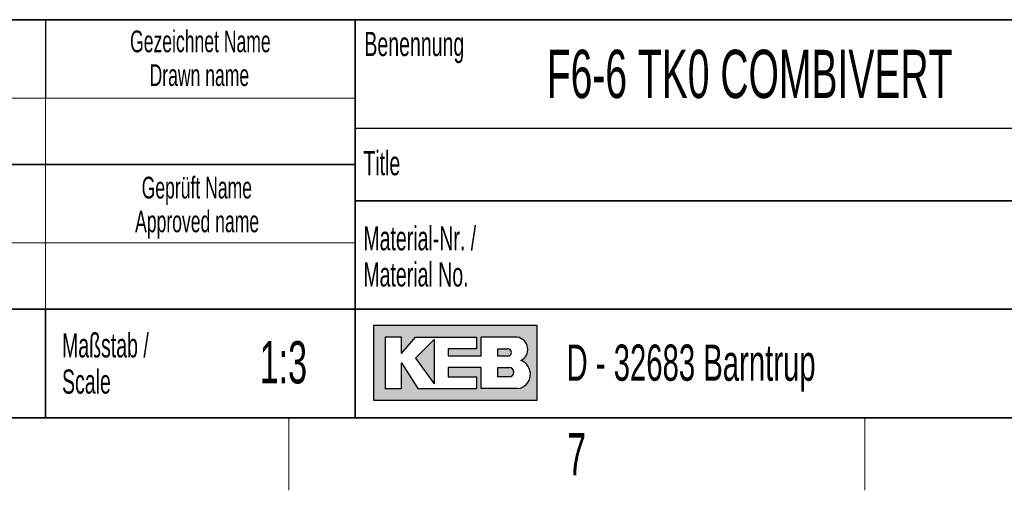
# Paper-space layout 'Blatt2' of a CAD drawing. Header units: millimetres. Extents: x 5 to 418, y 2 to 292.
# Tile 47 of 53: x 290 to 372, y 6 to 45. Entities that reach past the tile are written whole.
import ezdxf

# ---------------------------------------------------------------- set-up
doc = ezdxf.new("R2010")
doc.units = ezdxf.units.MM
doc.layers.add('SLD-0', color=7, linetype='Continuous')
doc.styles.add('SLDTEXTSTYLE0', font='TXT', dxfattribs={"width": 0.605})

psp = doc.layouts.new('Blatt2')

# ---------------------------------------------------------------- hatches: boundary and pattern name
at = {"linetype": 'Continuous'}
h = psp.add_hatch(color=7, dxfattribs=at)
h.paths.add_polyline_path([(319.519086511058, 13.45626988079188), (333.083981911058, 13.45626988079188), (333.083981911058, 19.65736492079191), (319.519086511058, 19.65736492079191)], flags=0)
edge = h.paths.add_edge_path(flags=0)
edge.add_arc((331.3188604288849, 15.61738520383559), 1.20464082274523, -81.72003226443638, 70.1709600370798, ccw=False)
edge.add_line((331.4923410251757, 14.42530131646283), (331.480008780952, 14.42519098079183))
edge.add_line((331.480008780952, 14.42519098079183), (328.4331606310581, 14.42519098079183))
edge.add_line((328.4331606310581, 14.42519098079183), (328.4331606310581, 16.16924896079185))
edge.add_line((328.4331606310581, 16.16924896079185), (325.7201815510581, 16.16924896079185))
edge.add_line((325.7201815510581, 16.16924896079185), (325.7201815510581, 15.39411208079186))
edge.add_line((325.7201815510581, 15.39411208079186), (328.0455921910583, 15.39411208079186))
edge.add_line((328.0455921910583, 15.39411208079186), (328.0455921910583, 14.42519098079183))
edge.add_line((328.0455921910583, 14.42519098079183), (323.2009866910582, 14.42519098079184))
edge.add_line((323.2009866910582, 14.42519098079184), (321.8444971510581, 16.55681740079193))
edge.add_line((321.8444971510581, 16.55681740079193), (321.8444971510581, 14.42519098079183))
edge.add_line((321.8444971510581, 14.42519098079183), (320.4880076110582, 14.42519098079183))
edge.add_line((320.4880076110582, 14.42519098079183), (320.4880076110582, 18.68844382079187))
edge.add_line((320.4880076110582, 18.68844382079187), (321.8444971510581, 18.68844382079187))
edge.add_line((321.8444971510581, 18.68844382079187), (321.8444971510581, 17.33195428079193))
edge.add_line((321.8444971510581, 17.33195428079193), (323.0072024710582, 18.68844382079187))
edge.add_line((323.0072024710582, 18.68844382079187), (328.0455921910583, 18.68844382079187))
edge.add_line((328.0455921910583, 18.68844382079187), (328.0455921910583, 17.71952272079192))
edge.add_line((328.0455921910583, 17.71952272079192), (325.7201815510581, 17.71952272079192))
edge.add_line((325.7201815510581, 17.71952272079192), (325.7201815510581, 17.13817006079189))
edge.add_line((325.7201815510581, 17.13817006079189), (328.4331606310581, 17.13817006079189))
edge.add_line((328.4331606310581, 17.13817006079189), (328.4331606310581, 18.68844382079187))
edge.add_line((328.4331606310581, 18.68844382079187), (331.4242487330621, 18.68844382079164))
edge.add_line((331.4242487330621, 18.68844382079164), (331.4256482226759, 18.68844382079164))
edge.add_line((331.4256482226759, 18.68844382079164), (331.4259454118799, 18.68845828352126))
edge.add_arc((331.2860949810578, 17.67430640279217), 1.023749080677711, -64.45894120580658, 82.14849338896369, ccw=False)
psp.add_hatch(color=7, dxfattribs=at).paths.add_polyline_path([(324.5574762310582, 14.81275942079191), (324.557476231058, 18.49465960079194), (323.0072024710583, 16.94438584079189)], flags=0)
h = psp.add_hatch(color=7, dxfattribs=at)
edge = h.paths.add_edge_path(flags=0)
edge.add_line((329.7896501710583, 17.13817006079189), (330.6013652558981, 17.13817006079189))
edge.add_arc((330.6568434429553, 17.42884639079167), 0.2959232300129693, 259.1945394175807, 460.8054605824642)
edge.add_line((330.6013652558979, 17.71952272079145), (329.7896501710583, 17.71952272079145))
edge.add_line((329.7896501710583, 17.71952272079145), (329.7896501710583, 17.13817006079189))
h = psp.add_hatch(color=7, dxfattribs=at)
edge = h.paths.add_edge_path(flags=0)
edge.add_line((329.7896501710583, 15.39411208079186), (330.7588584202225, 15.39411208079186))
edge.add_arc((330.7588584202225, 15.78168052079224), 0.3875684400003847, 270.0000000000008, 450.0000000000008)
edge.add_line((330.7588584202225, 16.16924896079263), (330.7386620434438, 16.16924896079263))
edge.add_line((330.7386620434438, 16.16924896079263), (329.7896501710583, 16.16924896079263))
edge.add_line((329.7896501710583, 16.16924896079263), (329.7896501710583, 15.39411208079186))

# ---------------------------------------------------------------- linework, layer by layer
at = {"layer": 'SLD-0', "lineweight": 35}
for p, q in [((318, 45), (266.3304509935, 45)), ((318, 45), (318, 12)), ((318, 45), (318, 40.1053465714)), ((318, 45), (408, 45)), ((318, 45), (318, 12)), ((266.3304509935, 33), (318, 33)), ((408, 30), (318, 30)), ((266.3304509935, 21), (318, 21)), ((292.3304509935, 21), (292.3304509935, 12)), ((318, 21), (390, 21)), ((26, 12), (408, 12)), ((266.3304509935, 12), (318, 12)), ((408, 12), (318, 12))]:
    psp.add_line(p, q, dxfattribs=at)
at = {"layer": 'SLD-0'}
for p, q in [((292.3304509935, 45), (292.3304509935, 38.5)), ((318, 36), (408, 36)), ((331.4242487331, 18.6884438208), (331.4256482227, 18.6884438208)), ((331.4256482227, 18.6884438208), (331.4259454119, 18.6884582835)), ((331.480008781, 14.4251909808), (331.4923410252, 14.4253013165))]:
    psp.add_line(p, q, dxfattribs=at)
at = {"layer": 'SLD-0', "lineweight": 18}
for p, q in [((266.3304509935, 38.5), (318, 38.5)), ((292.3304509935, 38.5), (292.3304509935, 33)), ((292.3304509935, 33), (292.3304509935, 26.5)), ((266.3304509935, 26.5), (318, 26.5)), ((292.3304509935, 26.5), (292.3304509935, 21)), ((312.5, 6), (312.5, 12)), ((360.25, 6), (360.25, 12))]:
    psp.add_line(p, q, dxfattribs=at)
at = {"layer": 'SLD-0', "linetype": 'Continuous'}
for p, q in [((333.0839819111, 19.6573649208), (319.5190865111, 19.6573649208)), ((319.5190865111, 19.6573649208), (319.5190865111, 13.4562698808)), ((333.0839819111, 13.4562698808), (333.0839819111, 19.6573649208)), ((321.8444971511, 18.6884438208), (320.4880076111, 18.6884438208)), ((320.4880076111, 18.6884438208), (320.4880076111, 14.4251909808)), ((321.8444971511, 17.3319542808), (323.0072024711, 18.6884438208)), ((321.8444971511, 17.3319542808), (321.8444971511, 18.6884438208)), ((323.0072024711, 18.6884438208), (328.0455921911, 18.6884438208)), ((324.5574762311, 18.4946596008), (323.0072024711, 16.9443858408)), ((324.5574762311, 18.4946596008), (324.5574762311, 14.8127594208)), ((328.0455921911, 18.6884438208), (328.0455921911, 17.7195227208)), ((331.4242487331, 18.6884438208), (328.4331606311, 18.6884438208)), ((328.4331606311, 17.1381700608), (328.4331606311, 18.6884438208)), ((331.4242487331, 18.6884438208), (331.4256482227, 18.6884438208)), ((331.4256482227, 18.6884438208), (331.4259454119, 18.6884582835)), ((325.7201815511, 17.7195227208), (325.7201815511, 17.1381700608)), ((328.0455921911, 17.7195227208), (325.7201815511, 17.7195227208)), ((325.7201815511, 17.1381700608), (328.4331606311, 17.1381700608)), ((329.7896501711, 17.7195227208), (330.6013652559, 17.7195227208)), ((329.7896501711, 17.7195227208), (329.7896501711, 17.1381700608)), ((329.7896501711, 17.1381700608), (330.6013652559, 17.1381700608)), ((321.8444971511, 14.4251909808), (321.8444971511, 16.5568174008)), ((321.8444971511, 16.5568174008), (323.2009866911, 14.4251909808)), ((323.0072024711, 16.9443858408), (324.5574762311, 14.8127594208)), ((325.7201815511, 16.1692489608), (325.7201815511, 15.3941120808)), ((328.4331606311, 16.1692489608), (325.7201815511, 16.1692489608)), ((328.4331606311, 14.4251909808), (328.4331606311, 16.1692489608)), ((329.7896501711, 16.1692489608), (330.7588584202, 16.1692489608)), ((329.7896501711, 16.1692489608), (329.7896501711, 15.3941120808)), ((330.7386620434, 16.1692489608), (330.7588584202, 16.1692489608)), ((325.7201815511, 15.3941120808), (328.0455921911, 15.3941120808)), ((328.0455921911, 15.3941120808), (328.0455921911, 14.4251909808)), ((330.7588584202, 15.3941120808), (329.7896501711, 15.3941120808)), ((320.4880076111, 14.4251909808), (321.8444971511, 14.4251909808)), ((323.2009866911, 14.4251909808), (328.0455921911, 14.4251909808)), ((331.480008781, 14.4251909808), (328.4331606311, 14.4251909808)), ((331.480008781, 14.4251909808), (331.4923410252, 14.4253013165)), ((319.5190865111, 13.4562698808), (333.0839819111, 13.4562698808))]:
    psp.add_line(p, q, dxfattribs=at)
for centre, radius, start, end in [((331.2860949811, 17.6743064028), 1.023749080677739, 295.5410587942, 82.148493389), ((330.656843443, 17.4288463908), 0.2959232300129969, 259.1945394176, 100.8054605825), ((331.3188604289, 15.6173852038), 1.204640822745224, 278.2799677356, 70.1709600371), ((330.7588584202, 15.7816805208), 0.3875684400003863, 270, 90)]:
    psp.add_arc(centre, radius, start, end, dxfattribs=at)

# ---------------------------------------------------------------- texts
at = {"layer": 'SLD-0', "style": 'SLDTEXTSTYLE0'}
for s, insert, char_height, attachment_point in [('Gezeichnet Name', (305.1708434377, 44.1039425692), 1.8, 2), ('Benennung', (318.7636716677, 43.9908879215), 2, 1), ('F6-6 TK0 COMBIVERT', (333.8826865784, 42.5045192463), 4, 1), ('Drawn name', (305.0870934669, 41.303942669), 1.8, 2), ('Title', (318.6797653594, 34.1107265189), 2, 1), ('Geprüft Name', (304.8761939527, 31.9851255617), 1.8, 2), ('Approved name', (304.900256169, 29.1851256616), 1.8, 2), ('Material-Nr. /', (318.6797653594, 27.8878268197), 2, 1), ('Material No.', (318.6797653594, 24.8878267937), 2, 1), ('Maßstab /', (293.7028556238, 19.0115944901), 2, 1), ('1:3', (312.0485231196, 18.3609001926), 3.5, 2), ('D - 32683 Barntrup', (335.5202035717, 18.0786992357), 3, 1), ('Scale', (293.7028556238, 16.011594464), 2, 1), ('7', (336.3527123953, 10.7429955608), 3.5, 2)]:
    psp.add_mtext(s, dxfattribs=dict(at, insert=insert, char_height=char_height, attachment_point=attachment_point))

doc.saveas('drawing.dxf')
